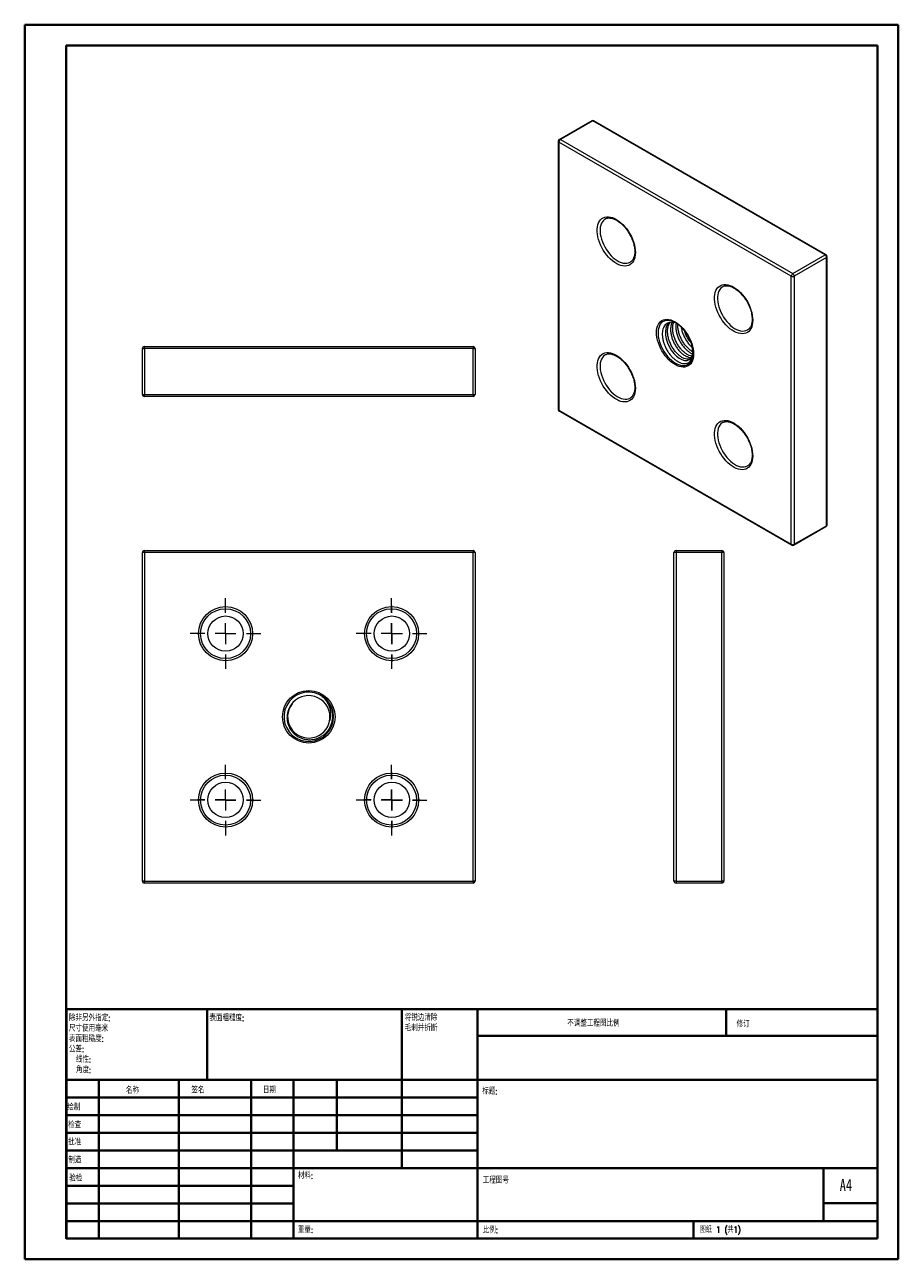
# Model space of a CAD drawing. Header units: millimetres. Extents: x 0 to 210, y 0 to 297.
import ezdxf

# ---------------------------------------------------------------- set-up
doc = ezdxf.new("R2010")
doc.units = ezdxf.units.MM
doc.styles.add('SLDTEXTSTYLE0', font='TXT', dxfattribs={"width": 0.75, "bigfont": 'bigfont'})
doc.styles.add('SLDTEXTSTYLE1', font='TXT', dxfattribs={"width": 0.75})
doc.styles.add('SLDTEXTSTYLE2', font='TXT', dxfattribs={"width": 0.694444, "bigfont": 'bigfont'})

# ---------------------------------------------------------------- blocks, each defined once
blk = doc.blocks.new('SW_NOTE_0')
at = {"color": 0, "linetype": 'Continuous', "lineweight": 0, "char_height": 1.5, "attachment_point": 1, "style": 'SLDTEXTSTYLE0'}
for s, insert in [('\\M+18FAB锐边\\M+190B4\\M+18F9C', (0, 1.93)), ('\\M+196D1\\M+18E68\\M+19BF3\\M+190DC\\M+19266', (0, -0.57))]:
    blk.add_mtext(s, dxfattribs=dict(at, insert=insert))
blk = doc.blocks.new('SW_NOTE_1')
at = {"color": 0, "linetype": 'Continuous', "lineweight": 0, "char_height": 1.5, "attachment_point": 1, "style": 'SLDTEXTSTYLE0'}
for s, insert in [('\\M+18F9C\\M+194F1另\\M+18A4F\\M+18E77\\M+192E8:', (0, 1.93)), ('\\M+18EDA\\M+190A1\\M+18E67\\M+19770\\M+19F7C\\M+195C4', (0, -0.57)), ('\\M+1955C\\M+196CA\\M+19165糙\\M+19378:', (0, -3.07)), ('\\M+18CF6\\M+18DB7:', (0, -5.57)), ('线\\M+190AB:', (1.69, -8.07)), ('\\M+18A70\\M+19378:', (1.69, -10.57))]:
    blk.add_mtext(s, dxfattribs=dict(at, insert=insert))
blk = doc.blocks.new('SW_CENTERMARKSYMBOL_0')
at = {"color": 0, "linetype": 'Continuous', "lineweight": 0}
for p, q in [((0, 5), (0, 6.75)), ((-5, 0), (-6.75, 0)), ((0, 0), (-2.5, 0)), ((0, 0), (0, 2.5)), ((0, 0), (0, -2.5)), ((0, 0), (2.5, 0)), ((5, 0), (6.75, 0)), ((0, -5), (0, -6.75))]:
    blk.add_line(p, q, dxfattribs=at)
blk = doc.blocks.new('SW_CENTERMARKSYMBOL_1')
at = {"color": 0, "linetype": 'Continuous', "lineweight": 0}
for p, q in [((0, 5), (0, 6.75)), ((-5, 0), (-6.75, 0)), ((0, 0), (-2.5, 0)), ((0, 0), (0, 2.5)), ((0, 0), (0, -2.5)), ((0, 0), (2.5, 0)), ((5, 0), (6.75, 0)), ((0, -5), (0, -6.75))]:
    blk.add_line(p, q, dxfattribs=at)
blk = doc.blocks.new('SW_CENTERMARKSYMBOL_2')
at = {"color": 0, "linetype": 'Continuous', "lineweight": 0}
for p, q in [((0, 5), (0, 6.75)), ((-5, 0), (-6.75, 0)), ((0, 0), (-2.5, 0)), ((0, 0), (0, 2.5)), ((0, 0), (0, -2.5)), ((0, 0), (2.5, 0)), ((5, 0), (6.75, 0)), ((0, -5), (0, -6.75))]:
    blk.add_line(p, q, dxfattribs=at)
blk = doc.blocks.new('SW_CENTERMARKSYMBOL_3')
at = {"color": 0, "linetype": 'Continuous', "lineweight": 0}
for p, q in [((0, 5), (0, 8.5)), ((-5, 0), (-8.5, 0)), ((0, 0), (-2.5, 0)), ((0, 0), (0, 2.5)), ((0, 0), (0, -2.5)), ((0, 0), (2.5, 0)), ((5, 0), (8.5, 0)), ((0, -5), (0, -8.5))]:
    blk.add_line(p, q, dxfattribs=at)
blk = doc.blocks.new('SW_CENTERMARKSYMBOL_4')
at = {"color": 0, "linetype": 'Continuous', "lineweight": 0}
for p, q in [((0, 5), (0, 8.5)), ((-5, 0), (-8.5, 0)), ((0, 0), (-2.5, 0)), ((0, 0), (0, 2.5)), ((0, 0), (0, -2.5)), ((0, 0), (2.5, 0)), ((5, 0), (8.5, 0)), ((0, -5), (0, -8.5))]:
    blk.add_line(p, q, dxfattribs=at)
blk = doc.blocks.new('SW_CENTERMARKSYMBOL_5')
at = {"color": 0, "linetype": 'Continuous', "lineweight": 0}
for p, q in [((0, 5), (0, 8.5)), ((-5, 0), (-8.5, 0)), ((0, 0), (-2.5, 0)), ((0, 0), (0, 2.5)), ((0, 0), (0, -2.5)), ((0, 0), (2.5, 0)), ((5, 0), (8.5, 0)), ((0, -5), (0, -8.5))]:
    blk.add_line(p, q, dxfattribs=at)
blk = doc.blocks.new('SW_CENTERMARKSYMBOL_6')
at = {"color": 0, "linetype": 'Continuous', "lineweight": 0}
for p, q in [((0, 5), (0, 8.5)), ((-5, 0), (-8.5, 0)), ((0, 0), (-2.5, 0)), ((0, 0), (0, 2.5)), ((0, 0), (0, -2.5)), ((0, 0), (2.5, 0)), ((5, 0), (8.5, 0)), ((0, -5), (0, -8.5))]:
    blk.add_line(p, q, dxfattribs=at)

msp = doc.modelspace()

# ---------------------------------------------------------------- linework, layer by layer
at = {"color": 7, "linetype": 'Continuous', "lineweight": 40}
for p, q in [((0.08, 0.21), (0.08, 297.21)), ((0.08, 297.21), (210.08, 297.21)), ((210.08, 0.21), (210.08, 297.21)), ((210.08, 292.21), (210.08, 297.21)), ((10.08, 292.21), (205.08, 292.21)), ((10.08, 5.21), (10.08, 292.21)), ((205.08, 5.21), (205.08, 292.21)), ((10.11, 60.37), (205.08, 60.37)), ((10.11, 60.37), (10.11, 5.12)), ((43.91, 43.37), (43.91, 60.37)), ((90.71, 60.37), (90.71, 22.12)), ((108.91, 60.37), (108.91, 5.12)), ((168.68, 54.09), (168.68, 60.46)), ((205.08, 54), (108.91, 54)), ((205.08, 43.37), (10.11, 43.37)), ((17.91, 43.37), (17.91, 5.12)), ((37.1, 43.37), (37.1, 5.12)), ((54.51, 43.37), (54.51, 5.12)), ((64.71, 5.12), (64.71, 43.37)), ((75.11, 26.37), (75.11, 43.37)), ((108.91, 39.12), (10.11, 39.12)), ((108.91, 34.87), (10.11, 34.87)), ((108.91, 30.62), (10.11, 30.62)), ((108.91, 26.37), (10.11, 26.37)), ((64.71, 22.12), (10.11, 22.12)), ((64.71, 22.12), (205.08, 22.12)), ((192.08, 9.46), (192.08, 22.21)), ((64.71, 17.87), (10.11, 17.87)), ((64.71, 13.62), (10.11, 13.62)), ((205.08, 13.71), (192.08, 13.71)), ((10.11, 9.37), (205.08, 9.37)), ((160.88, 5.21), (160.88, 9.46)), ((10.08, 5.21), (205.08, 5.21)), ((205.08, 5.21), (180.99, 5.21)), ((0.08, 0.21), (210.08, 0.21))]:
    msp.add_line(p, q, dxfattribs=at)
at = {"color": 7, "linetype": 'Continuous', "lineweight": 15}
for p, q in [((136.37, 274.09), (128.6, 269.6)), ((136.62, 274.07), (128.85, 269.58)), ((192.48, 241.82), (136.62, 274.07)), ((192.73, 241.84), (136.87, 274.09)), ((128.35, 269.17), (128.35, 204.66)), ((184.35, 236.71), (128.49, 268.96)), ((128.49, 268.96), (128.49, 204.46)), ((128.85, 269.58), (184.71, 237.33)), ((139.69, 250.51), (139.63, 250.48)), ((184.71, 237.33), (192.48, 241.82)), ((192.84, 241.2), (185.06, 236.71)), ((192.84, 176.7), (192.84, 241.2)), ((192.98, 176.9), (192.98, 241.41)), ((145.61, 240.08), (145.63, 240.09)), ((184.35, 172.21), (184.35, 236.71)), ((185.06, 236.71), (185.06, 172.21)), ((167.91, 234.22), (167.86, 234.19)), ((173.84, 223.78), (173.86, 223.8)), ((28.86, 219.79), (107.86, 219.79)), ((28.86, 219.29), (28.86, 219.79)), ((107.86, 219.79), (107.86, 219.29)), ((28.36, 219.29), (28.86, 219.29)), ((28.36, 208.29), (28.36, 219.29)), ((107.86, 219.29), (28.86, 219.29)), ((28.86, 219.29), (28.86, 208.29)), ((107.86, 219.29), (108.36, 219.29)), ((107.86, 208.29), (107.86, 219.29)), ((108.36, 219.29), (108.36, 208.29)), ((139.69, 217.82), (139.63, 217.79)), ((160.69, 218.27), (160.72, 218.58)), ((28.36, 208.29), (28.86, 208.29)), ((28.86, 208.29), (107.86, 208.29)), ((28.86, 207.79), (28.86, 208.29)), ((107.86, 208.29), (108.36, 208.29)), ((107.86, 208.29), (107.86, 207.79)), ((107.86, 207.79), (28.86, 207.79)), ((145.61, 207.39), (145.63, 207.4)), ((128.49, 204.46), (184.35, 172.21)), ((128.6, 204.23), (184.46, 171.98)), ((167.91, 201.53), (167.86, 201.5)), ((173.84, 191.1), (173.86, 191.11)), ((184.96, 171.98), (192.73, 176.47)), ((185.06, 172.21), (192.84, 176.7)), ((28.36, 91.22), (28.36, 170.22)), ((28.86, 170.22), (28.36, 170.22)), ((28.86, 170.72), (107.86, 170.72)), ((28.86, 170.22), (28.86, 170.72)), ((28.86, 170.22), (28.86, 91.22)), ((107.86, 170.22), (28.86, 170.22)), ((107.86, 170.72), (107.86, 170.22)), ((108.36, 170.22), (107.86, 170.22)), ((107.86, 91.22), (107.86, 170.22)), ((108.36, 170.22), (108.36, 91.22)), ((156.15, 91.22), (156.15, 170.22)), ((156.65, 170.22), (156.15, 170.22)), ((156.65, 170.72), (167.65, 170.72)), ((156.65, 170.72), (156.65, 170.22)), ((167.65, 170.22), (156.65, 170.22)), ((156.65, 170.22), (156.65, 91.22)), ((167.65, 170.72), (167.65, 170.22)), ((167.65, 91.22), (167.65, 170.22)), ((168.15, 170.22), (167.65, 170.22)), ((168.15, 170.22), (168.15, 91.22)), ((73.37, 129.81), (73.41, 130.14)), ((28.86, 91.22), (28.36, 91.22)), ((28.86, 91.22), (107.86, 91.22)), ((28.86, 90.72), (28.86, 91.22)), ((107.86, 90.72), (28.86, 90.72)), ((107.86, 91.22), (107.86, 90.72)), ((108.36, 91.22), (107.86, 91.22)), ((156.65, 91.22), (156.15, 91.22)), ((156.65, 91.22), (167.65, 91.22)), ((156.65, 91.22), (156.65, 90.72)), ((167.65, 90.72), (156.65, 90.72)), ((168.15, 91.22), (167.65, 91.22)), ((167.65, 91.22), (167.65, 90.72))]:
    msp.add_line(p, q, dxfattribs=at)
at = {"color": 7, "linetype": 'Continuous', "lineweight": 15, "flags": 128}
for points in [[(146.88, 242.43), (146.85, 241.86), (146.77, 241.33), (146.63, 240.85), (146.44, 240.42), (146.2, 240.04), (145.91, 239.73), (145.57, 239.48), (145.2, 239.3), (144.79, 239.19), (144.36, 239.15), (143.89, 239.18), (143.41, 239.28), (142.91, 239.46), (142.41, 239.7), (141.9, 240.01), (141.4, 240.38), (140.91, 240.81), (140.43, 241.29), (139.98, 241.81), (139.56, 242.38), (139.17, 242.97), (138.81, 243.6), (138.5, 244.24), (138.24, 244.89), (138.02, 245.54), (137.86, 246.19), (137.75, 246.82), (137.69, 247.44), (137.69, 248.02), (137.75, 248.57), (137.86, 249.08), (138.02, 249.54), (138.24, 249.94), (138.5, 250.29), (138.81, 250.57), (139.17, 250.78), (139.56, 250.93), (139.98, 251), (140.43, 251.01), (140.91, 250.94), (141.4, 250.8), (141.9, 250.59), (142.41, 250.31), (142.91, 249.97), (143.41, 249.57), (143.89, 249.12), (144.36, 248.62), (144.79, 248.07), (145.2, 247.49), (145.57, 246.88), (145.91, 246.25), (146.2, 245.6), (146.44, 244.95), (146.63, 244.29), (146.77, 243.65), (146.85, 243.03), (146.88, 242.43)], [(175.1, 226.13), (175.07, 225.57), (174.99, 225.04), (174.85, 224.55), (174.66, 224.12), (174.42, 223.75), (174.13, 223.43), (173.8, 223.18), (173.43, 223), (173.02, 222.89), (172.58, 222.85), (172.11, 222.89), (171.63, 222.99), (171.13, 223.17), (170.63, 223.41), (170.12, 223.72), (169.62, 224.09), (169.13, 224.51), (168.66, 224.99), (168.21, 225.52), (167.78, 226.08), (167.39, 226.68), (167.04, 227.3), (166.73, 227.94), (166.46, 228.6), (166.24, 229.25), (166.08, 229.9), (165.97, 230.53), (165.91, 231.14), (165.91, 231.73), (165.97, 232.28), (166.08, 232.79), (166.24, 233.24), (166.46, 233.65), (166.73, 233.99), (167.04, 234.27), (167.39, 234.49), (167.78, 234.64), (168.21, 234.71), (168.66, 234.71), (169.13, 234.65), (169.62, 234.51), (170.12, 234.3), (170.63, 234.02), (171.13, 233.68), (171.63, 233.28), (172.11, 232.83), (172.58, 232.33), (173.02, 231.78), (173.43, 231.2), (173.8, 230.59), (174.13, 229.95), (174.42, 229.31), (174.66, 228.65), (174.85, 228), (174.99, 227.36), (175.07, 226.73), (175.1, 226.13)], [(160.88, 218.01), (160.85, 217.45), (160.77, 216.93), (160.63, 216.45), (160.44, 216.03), (160.2, 215.67), (159.91, 215.36), (159.58, 215.12), (159.2, 214.95), (158.8, 214.86), (158.36, 214.83), (157.9, 214.87), (157.41, 214.99), (156.92, 215.18), (156.42, 215.44), (155.92, 215.76), (155.43, 216.14), (154.95, 216.57), (154.49, 217.06), (154.05, 217.59), (153.64, 218.16), (153.27, 218.76), (152.94, 219.39), (152.65, 220.03), (152.4, 220.67), (152.21, 221.31), (152.07, 221.95), (151.99, 222.57), (151.96, 223.16), (151.99, 223.72), (152.07, 224.24), (152.21, 224.72), (152.4, 225.14), (152.65, 225.51), (152.94, 225.81), (153.27, 226.05), (153.64, 226.22), (154.05, 226.32), (154.49, 226.34), (154.95, 226.3), (155.43, 226.18), (155.92, 225.99), (156.42, 225.74), (156.92, 225.41), (157.41, 225.03), (157.9, 224.6), (158.36, 224.11), (158.8, 223.58), (159.2, 223.01), (159.58, 222.41), (159.91, 221.78), (160.2, 221.15), (160.44, 220.5), (160.63, 219.86), (160.77, 219.22), (160.85, 218.6), (160.88, 218.01)], [(154.94, 225.53), (154.83, 225.44), (154.46, 224.89), (154.22, 224.21), (154.11, 223.41), (154.14, 222.53), (154.31, 221.62), (154.6, 220.68), (155.01, 219.77), (155.52, 218.92), (156.1, 218.15), (156.74, 217.5), (157.41, 216.99), (158.07, 216.64), (158.71, 216.46), (159.3, 216.47), (159.8, 216.65), (160.23, 217.02), (160.53, 217.58), (160.69, 218.27), (160.69, 218.27)], [(146.88, 209.74), (146.85, 209.17), (146.77, 208.64), (146.63, 208.16), (146.44, 207.73), (146.2, 207.35), (145.91, 207.04), (145.57, 206.79), (145.2, 206.61), (144.79, 206.5), (144.36, 206.46), (143.89, 206.49), (143.41, 206.6), (142.91, 206.77), (142.41, 207.02), (141.9, 207.32), (141.4, 207.69), (140.91, 208.12), (140.43, 208.6), (139.98, 209.12), (139.56, 209.69), (139.17, 210.29), (138.81, 210.91), (138.5, 211.55), (138.24, 212.2), (138.02, 212.86), (137.86, 213.5), (137.75, 214.14), (137.69, 214.75), (137.69, 215.34), (137.75, 215.88), (137.86, 216.39), (138.02, 216.85), (138.24, 217.25), (138.5, 217.6), (138.81, 217.88), (139.17, 218.1), (139.56, 218.24), (139.98, 218.32), (140.43, 218.32), (140.91, 218.25), (141.4, 218.11), (141.9, 217.9), (142.41, 217.63), (142.91, 217.29), (143.41, 216.89), (143.89, 216.43), (144.36, 215.93), (144.79, 215.39), (145.2, 214.8), (145.57, 214.19), (145.91, 213.56), (146.2, 212.91), (146.44, 212.26), (146.63, 211.61), (146.77, 210.97), (146.85, 210.34), (146.88, 209.74)], [(175.1, 193.45), (175.07, 192.88), (174.99, 192.35), (174.85, 191.87), (174.66, 191.44), (174.42, 191.06), (174.13, 190.75), (173.8, 190.5), (173.43, 190.32), (173.02, 190.21), (172.58, 190.17), (172.11, 190.2), (171.63, 190.3), (171.13, 190.48), (170.63, 190.72), (170.12, 191.03), (169.62, 191.4), (169.13, 191.83), (168.66, 192.31), (168.21, 192.83), (167.78, 193.4), (167.39, 193.99), (167.04, 194.62), (166.73, 195.26), (166.46, 195.91), (166.24, 196.56), (166.08, 197.21), (165.97, 197.84), (165.91, 198.46), (165.91, 199.04), (165.97, 199.59), (166.08, 200.1), (166.24, 200.56), (166.46, 200.96), (166.73, 201.31), (167.04, 201.59), (167.39, 201.8), (167.78, 201.95), (168.21, 202.02), (168.66, 202.03), (169.13, 201.96), (169.62, 201.82), (170.12, 201.61), (170.63, 201.33), (171.13, 200.99), (171.63, 200.6), (172.11, 200.14), (172.58, 199.64), (173.02, 199.09), (173.43, 198.51), (173.8, 197.9), (174.13, 197.27), (174.42, 196.62), (174.66, 195.97), (174.85, 195.32), (174.99, 194.67), (175.07, 194.05), (175.1, 193.45)]]:
    msp.add_lwpolyline(points, dxfattribs=at)
at = {"color": 8, "linetype": 'Continuous', "lineweight": 15, "flags": 128}
for points in [[(139.63, 250.48), (139.51, 250.4), (139.2, 250.15), (138.94, 249.83), (138.73, 249.45), (138.56, 249.01), (138.45, 248.53), (138.4, 248.01), (138.4, 247.45), (138.45, 246.86), (138.56, 246.25), (138.73, 245.63), (138.94, 245.01), (139.2, 244.39), (139.51, 243.78), (139.86, 243.19), (140.24, 242.62), (140.65, 242.09), (141.09, 241.61), (141.56, 241.17), (142.03, 240.78), (142.51, 240.46), (143, 240.19), (143.48, 240), (143.94, 239.87), (144.4, 239.81), (144.82, 239.82), (145.22, 239.91), (145.59, 240.06), (145.61, 240.08)], [(167.86, 234.19), (167.73, 234.11), (167.42, 233.85), (167.16, 233.53), (166.95, 233.15), (166.79, 232.72), (166.68, 232.24), (166.62, 231.72), (166.62, 231.16), (166.68, 230.57), (166.79, 229.96), (166.95, 229.34), (167.16, 228.72), (167.42, 228.09), (167.73, 227.48), (168.08, 226.89), (168.46, 226.33), (168.88, 225.8), (169.32, 225.31), (169.78, 224.88), (170.25, 224.49), (170.74, 224.16), (171.22, 223.9), (171.7, 223.7), (172.17, 223.58), (172.62, 223.52), (173.05, 223.53), (173.45, 223.62), (173.81, 223.77), (173.84, 223.78)], [(155.53, 225.94), (155.47, 225.96), (155.01, 226.06), (154.56, 226.08), (154.15, 226.03), (153.77, 225.91), (153.42, 225.72), (153.11, 225.46), (152.85, 225.14), (152.64, 224.76), (152.48, 224.32), (152.37, 223.84), (152.32, 223.31), (152.33, 222.75), (152.39, 222.16), (152.5, 221.55), (152.67, 220.92), (152.89, 220.3), (153.16, 219.68), (153.47, 219.07), (153.82, 218.48), (154.21, 217.92), (154.63, 217.4), (155.08, 216.92), (155.54, 216.49), (156.02, 216.11), (156.5, 215.8), (156.98, 215.55), (157.46, 215.36), (157.93, 215.25), (158.38, 215.21), (158.8, 215.24), (159.19, 215.34), (159.55, 215.52), (159.86, 215.76), (160.14, 216.06), (160.36, 216.43), (160.54, 216.85), (160.66, 217.32), (160.69, 217.51)], [(139.63, 217.79), (139.51, 217.72), (139.2, 217.46), (138.94, 217.14), (138.73, 216.76), (138.56, 216.33), (138.45, 215.85), (138.4, 215.32), (138.4, 214.76), (138.45, 214.18), (138.56, 213.57), (138.73, 212.95), (138.94, 212.32), (139.2, 211.7), (139.51, 211.09), (139.86, 210.5), (140.24, 209.94), (140.65, 209.41), (141.09, 208.92), (141.56, 208.48), (142.03, 208.1), (142.51, 207.77), (143, 207.51), (143.48, 207.31), (143.94, 207.18), (144.4, 207.12), (144.82, 207.14), (145.22, 207.22), (145.59, 207.38), (145.61, 207.39)], [(167.86, 201.5), (167.73, 201.42), (167.42, 201.17), (167.16, 200.85), (166.95, 200.47), (166.79, 200.04), (166.68, 199.55), (166.62, 199.03), (166.62, 198.47), (166.68, 197.88), (166.79, 197.28), (166.95, 196.65), (167.16, 196.03), (167.42, 195.41), (167.73, 194.8), (168.08, 194.21), (168.46, 193.64), (168.88, 193.12), (169.32, 192.63), (169.78, 192.19), (170.25, 191.8), (170.74, 191.48), (171.22, 191.21), (171.7, 191.02), (172.17, 190.89), (172.62, 190.83), (173.05, 190.85), (173.45, 190.93), (173.81, 191.09), (173.84, 191.1)]]:
    msp.add_lwpolyline(points, dxfattribs=at)
at = {"color": 7, "linetype": 'Continuous', "lineweight": 15}
for centre, radius in [((48.36, 150.72), 6.5), ((48.36, 150.72), 6), ((48.36, 150.72), 4.25), ((88.28, 150.72), 6.5), ((88.28, 150.72), 6), ((88.36, 150.72), 4.25), ((68.36, 130.72), 6.31), ((48.36, 110.69), 6.5), ((48.36, 110.69), 6), ((88.28, 110.69), 6.5), ((88.28, 110.69), 6), ((48.36, 110.72), 4.25), ((88.36, 110.72), 4.25)]:
    msp.add_circle(centre, radius, dxfattribs=at)
for centre, radius, start, end in [((136.62, 273.66), 0.5, 60.0027, 119.9973), ((128.85, 269.17), 0.5, 119.9973, 180), ((129.26, 268.93), 0.768, 122.6055, 177.3945), ((192.07, 241.17), 0.768, 2.6055, 57.3945), ((192.48, 241.41), 0.5, 0, 60.0027), ((185.12, 236.68), 0.768, 122.6055, 177.3945), ((184.71, 237.4), 0.769, 242.6097, 297.3903), ((184.29, 236.68), 0.768, 2.6055, 57.3945), ((153.45, 219.97), 6.33, 39.8234, 70.7522), ((155.63, 223.29), 2.35, 59.0756, 120.2098), ((152.36, 218.1), 8.34, 355.9652, 37.9359), ((28.86, 219.29), 0.5, 90, 180), ((107.86, 219.29), 0.5, 0, 90), ((28.86, 208.29), 0.5, 180, 270), ((107.86, 208.29), 0.5, 270, 0), ((128.85, 204.66), 0.5, 180, 240.0027), ((192.48, 176.9), 0.5, 299.9973, 0), ((28.86, 170.22), 0.5, 90, 180), ((107.86, 170.22), 0.5, 0, 90), ((156.65, 170.22), 0.5, 90, 180), ((167.65, 170.22), 0.5, 0, 90), ((184.71, 172.89), 0.769, 242.6097, 297.3903), ((184.71, 172.41), 0.5, 240.0027, 299.9973), ((68.36, 130.72), 5.95, 64.9487, 54.9266), ((68.37, 130.7), 5.09, 141.6062, 350.9237), ((68.36, 130.72), 5.1, 350.7503, 138.0227), ((28.86, 91.22), 0.5, 180, 270), ((107.86, 91.22), 0.5, 270, 360), ((156.65, 91.22), 0.5, 180, 270), ((167.65, 91.22), 0.5, 270, 0)]:
    msp.add_arc(centre, radius, start, end, dxfattribs=at)
at = {"color": 8, "linetype": 'Continuous', "lineweight": 15}
for centre, radius, start, end in [((136.48, 273.86), 0.251, 54.3824, 114.3071), ((136.77, 273.86), 0.251, 65.6929, 125.6176), ((128.6, 269.19), 0.251, 185.6948, 245.6253), ((128.7, 269.37), 0.251, 54.3824, 114.3071), ((192.63, 241.61), 0.251, 65.6929, 125.6176), ((192.73, 241.43), 0.251, 294.3747, 354.3052), ((128.6, 204.69), 0.251, 185.6948, 245.6253), ((128.74, 204.43), 0.246, 173.7012, 234.9867), ((192.6, 176.67), 0.24, 304.0564, 7.2558), ((192.73, 176.93), 0.251, 294.3747, 354.3052), ((184.59, 172.18), 0.24, 172.7442, 235.9436), ((184.82, 172.18), 0.24, 304.0564, 7.2558)]:
    msp.add_arc(centre, radius, start, end, dxfattribs=at)
at = {"color": 7, "linetype": 'Continuous', "lineweight": 15}
for points, knots in [([(139.68, 250.5), (139.74, 250.53), (139.9, 250.62), (140.2, 250.7), (140.57, 250.73), (140.96, 250.7), (141.38, 250.61), (141.8, 250.46), (142.24, 250.25), (142.68, 249.98), (143.13, 249.66), (143.57, 249.29), (144, 248.87), (144.41, 248.41), (144.8, 247.91), (145.17, 247.38), (145.51, 246.82), (145.81, 246.25), (146.07, 245.66), (146.3, 245.07), (146.48, 244.48), (146.61, 243.9), (146.7, 243.34), (146.73, 242.92), (146.73, 242.69), (146.73, 242.63)], [0, 0, 0, 0, 0.030357, 0.079903, 0.128154, 0.174835, 0.220426, 0.265434, 0.310199, 0.354909, 0.399638, 0.444442, 0.489337, 0.53432, 0.579376, 0.624486, 0.669627, 0.714777, 0.759907, 0.804992, 0.850007, 0.894931, 0.939743, 0.984432, 1, 1, 1, 1]), ([(146.73, 242.63), (146.73, 242.54), (146.73, 242.29), (146.68, 241.89), (146.6, 241.46), (146.46, 241.08), (146.3, 240.74), (146.09, 240.46), (145.87, 240.23), (145.7, 240.13), (145.61, 240.08)], [0, 0, 0, 0, 0.069607, 0.202439, 0.335164, 0.46807, 0.601817, 0.737484, 0.876552, 1, 1, 1, 1]), ([(167.9, 234.21), (167.97, 234.24), (168.13, 234.33), (168.42, 234.4), (168.79, 234.44), (169.19, 234.41), (169.6, 234.31), (170.02, 234.16), (170.46, 233.96), (170.91, 233.69), (171.35, 233.37), (171.79, 233), (172.22, 232.58), (172.63, 232.12), (173.03, 231.62), (173.39, 231.09), (173.73, 230.53), (174.03, 229.96), (174.3, 229.37), (174.52, 228.78), (174.7, 228.19), (174.83, 227.61), (174.92, 227.05), (174.95, 226.63), (174.95, 226.4), (174.95, 226.34)], [0, 0, 0, 0, 0.030357, 0.079903, 0.128154, 0.174835, 0.220426, 0.265434, 0.310199, 0.354909, 0.399638, 0.444442, 0.489337, 0.53432, 0.579376, 0.624486, 0.669627, 0.714777, 0.759907, 0.804992, 0.850007, 0.894931, 0.939743, 0.984432, 1, 1, 1, 1]), ([(174.95, 226.34), (174.95, 226.25), (174.95, 226), (174.91, 225.6), (174.82, 225.17), (174.69, 224.79), (174.52, 224.45), (174.32, 224.17), (174.09, 223.94), (173.92, 223.84), (173.84, 223.79)], [0, 0, 0, 0, 0.069607, 0.202439, 0.335164, 0.46807, 0.601817, 0.737484, 0.876552, 1, 1, 1, 1]), ([(154.45, 225.33), (154.31, 225.22), (154.03, 225.02), (153.71, 224.56), (153.48, 224), (153.35, 223.36), (153.32, 222.63), (153.39, 221.86), (153.57, 221.04), (153.84, 220.22), (154.2, 219.4), (154.65, 218.62), (155.16, 217.9), (155.73, 217.24), (156.33, 216.68), (156.96, 216.23), (157.59, 215.91), (158.21, 215.72), (158.79, 215.66), (159.33, 215.76), (159.8, 215.99), (160.18, 216.36), (160.48, 216.85), (160.66, 217.47), (160.75, 217.98), (160.73, 218.3), (160.73, 218.36)], [0, 0, 0, 0, 0.040348, 0.081865, 0.122211, 0.16369, 0.204689, 0.246863, 0.288081, 0.33045, 0.372425, 0.415611, 0.4577, 0.500959, 0.543912, 0.588109, 0.631155, 0.675402, 0.719243, 0.764353, 0.808371, 0.853624, 0.898339, 0.944342, 0.989335, 1, 1, 1, 1]), ([(160.02, 216.84), (159.95, 216.81), (159.71, 216.71), (159.22, 216.73), (158.58, 216.9), (157.91, 217.26), (157.24, 217.77), (156.6, 218.42), (156.01, 219.19), (155.5, 220.05), (155.09, 220.97), (154.79, 221.91), (154.62, 222.84), (154.59, 223.72), (154.7, 224.52), (154.92, 225.16), (155.15, 225.47), (155.25, 225.61)], [0, 0, 0, 0, 0.029962, 0.100402, 0.171393, 0.24156, 0.311727, 0.382718, 0.453157, 0.523085, 0.59402, 0.664679, 0.734487, 0.805312, 0.876136, 0.945944, 1, 1, 1, 1]), ([(155.7, 225.61), (155.7, 225.61), (155.58, 225.43), (155.44, 224.93), (155.32, 224.14), (155.36, 223.26), (155.52, 222.33), (155.82, 221.39), (156.23, 220.47), (156.74, 219.61), (157.33, 218.84), (157.97, 218.19), (158.64, 217.68), (159.31, 217.33), (159.88, 217.16), (160.2, 217.17), (160.32, 217.18)], [0, 0, 0, 0, 0.000868, 0.079219, 0.158712, 0.238205, 0.316556, 0.395863, 0.47548, 0.553966, 0.633027, 0.712706, 0.79146, 0.870215, 0.949894, 1, 1, 1, 1]), ([(160.48, 217.47), (160.47, 217.47), (160.27, 217.47), (159.82, 217.63), (159.15, 217.97), (158.48, 218.48), (157.84, 219.13), (157.25, 219.91), (156.74, 220.77), (156.33, 221.69), (156.03, 222.63), (155.86, 223.55), (155.83, 224.43), (155.91, 225.11), (156.04, 225.45), (156.08, 225.56)], [0, 0, 0, 0, 0.00332, 0.090578, 0.176824, 0.263069, 0.350328, 0.436908, 0.52286, 0.61005, 0.6969, 0.782704, 0.869758, 0.956812, 1, 1, 1, 1]), ([(156.66, 225.4), (156.63, 225.22), (156.55, 224.78), (156.6, 223.97), (156.76, 223.05), (157.06, 222.11), (157.47, 221.19), (157.98, 220.33), (158.57, 219.56), (159.21, 218.9), (159.88, 218.4), (160.36, 218.12), (160.61, 218.05), (160.64, 218.04)], [0, 0, 0, 0, 0.071616, 0.173653, 0.274225, 0.376023, 0.47822, 0.578964, 0.680446, 0.782722, 0.883812, 0.984901, 1, 1, 1, 1]), ([(160.7, 218.55), (160.59, 218.6), (160.27, 218.76), (159.72, 219.2), (159.08, 219.85), (158.49, 220.62), (157.98, 221.48), (157.56, 222.4), (157.27, 223.34), (157.09, 224.26), (157.09, 224.83), (157.09, 225.11)], [0, 0, 0, 0, 0.055297, 0.173339, 0.292766, 0.411266, 0.528905, 0.648239, 0.767108, 0.884546, 1, 1, 1, 1]), ([(157.9, 224.41), (157.93, 224.2), (158.02, 223.68), (158.3, 222.82), (158.71, 221.9), (159.22, 221.04), (159.81, 220.28), (160.27, 219.78), (160.53, 219.58), (160.57, 219.55)], [0, 0, 0, 0, 0.119567, 0.289989, 0.461077, 0.629735, 0.799628, 0.97085, 1, 1, 1, 1]), ([(158.34, 223.98), (158.36, 223.96), (158.51, 223.79), (158.7, 223.56), (158.85, 223.34), (158.89, 223.29)], [0, 0, 0, 0, 0.096526, 0.801303, 1, 1, 1, 1]), ([(160.26, 220.66), (160.08, 220.89), (159.7, 221.36), (159.22, 222.2), (158.85, 222.97), (158.71, 223.45), (158.67, 223.61)], [0, 0, 0, 0, 0.2620943, 0.5522708, 0.846629, 1, 1, 1, 1]), ([(139.68, 217.81), (139.74, 217.85), (139.9, 217.93), (140.2, 218.01), (140.57, 218.04), (140.96, 218.01), (141.38, 217.92), (141.8, 217.77), (142.24, 217.56), (142.68, 217.3), (143.13, 216.98), (143.57, 216.61), (144, 216.19), (144.41, 215.72), (144.8, 215.22), (145.17, 214.69), (145.51, 214.14), (145.81, 213.56), (146.07, 212.97), (146.3, 212.38), (146.48, 211.79), (146.61, 211.22), (146.7, 210.66), (146.73, 210.24), (146.73, 210), (146.73, 209.94)], [0, 0, 0, 0, 0.030357, 0.079903, 0.128154, 0.174835, 0.220426, 0.265434, 0.310199, 0.354909, 0.399638, 0.444442, 0.489337, 0.53432, 0.579376, 0.624486, 0.669627, 0.714777, 0.759907, 0.804992, 0.850007, 0.894931, 0.939743, 0.984432, 1, 1, 1, 1]), ([(146.73, 209.94), (146.73, 209.86), (146.73, 209.6), (146.68, 209.21), (146.6, 208.78), (146.46, 208.39), (146.3, 208.06), (146.09, 207.77), (145.87, 207.55), (145.7, 207.44), (145.61, 207.4)], [0, 0, 0, 0, 0.069607, 0.202439, 0.335164, 0.46807, 0.601817, 0.737484, 0.876552, 1, 1, 1, 1]), ([(167.9, 201.52), (167.97, 201.55), (168.13, 201.64), (168.42, 201.72), (168.79, 201.75), (169.19, 201.72), (169.6, 201.63), (170.02, 201.48), (170.46, 201.27), (170.91, 201), (171.35, 200.68), (171.79, 200.31), (172.22, 199.89), (172.63, 199.43), (173.03, 198.93), (173.39, 198.4), (173.73, 197.84), (174.03, 197.27), (174.3, 196.68), (174.52, 196.09), (174.7, 195.5), (174.83, 194.92), (174.92, 194.36), (174.95, 193.94), (174.95, 193.71), (174.95, 193.65)], [0, 0, 0, 0, 0.0303572, 0.0799032, 0.1281541, 0.174835, 0.2204259, 0.2654344, 0.3101989, 0.3549089, 0.399638, 0.4444417, 0.489337, 0.5343201, 0.5793762, 0.6244859, 0.6696271, 0.7147771, 0.7599074, 0.8049918, 0.8500071, 0.8949307, 0.9397432, 0.9844321, 1, 1, 1, 1]), ([(174.95, 193.65), (174.95, 193.56), (174.95, 193.31), (174.91, 192.91), (174.82, 192.48), (174.69, 192.1), (174.52, 191.76), (174.32, 191.48), (174.09, 191.26), (173.92, 191.15), (173.84, 191.1)], [0, 0, 0, 0, 0.069607, 0.202439, 0.335164, 0.46807, 0.601817, 0.737484, 0.876552, 1, 1, 1, 1]), ([(64.57, 134.13), (64.18, 133.72), (63.87, 133.27), (63.39, 132.25), (63.24, 131.72), (63.14, 130.88), (63.12, 130.6), (63.15, 130.05), (63.18, 129.77), (63.29, 129.23), (63.37, 128.96), (63.56, 128.44), (63.68, 128.18), (63.96, 127.7), (64.11, 127.46), (64.46, 127.03), (64.65, 126.83), (65.06, 126.45), (65.28, 126.28), (65.74, 125.97), (65.99, 125.83), (66.49, 125.6), (66.75, 125.5), (67.29, 125.34), (67.56, 125.29), (68.11, 125.22), (68.39, 125.2), (68.95, 125.22), (69.23, 125.24), (69.77, 125.34), (70.04, 125.41), (70.58, 125.59), (70.83, 125.7), (71.33, 125.95), (71.56, 126.1), (72.02, 126.42), (72.23, 126.6), (72.63, 126.99), (72.81, 127.2), (73.15, 127.64), (73.31, 127.88), (73.57, 128.36), (73.69, 128.62), (73.88, 129.14), (73.96, 129.4), (74.14, 130.23), (74.18, 130.78), (74.11, 131.62), (74.07, 131.89), (73.95, 132.43), (73.87, 132.7), (73.67, 133.22), (73.55, 133.48), (73.28, 133.96), (73.13, 134.2), (72.8, 134.64), (72.62, 134.85), (72.22, 135.24), (72.01, 135.42), (71.79, 135.59)], [0, 0, 0, 0, 0.0625, 0.0625, 0.125, 0.125, 0.15625, 0.15625, 0.1875, 0.1875, 0.21875, 0.21875, 0.25, 0.25, 0.28125, 0.28125, 0.3125, 0.3125, 0.34375, 0.34375, 0.375, 0.375, 0.40625, 0.40625, 0.4375, 0.4375, 0.46875, 0.46875, 0.5, 0.5, 0.53125, 0.53125, 0.5625, 0.5625, 0.59375, 0.59375, 0.625, 0.625, 0.65625, 0.65625, 0.6875, 0.6875, 0.71875, 0.71875, 0.75, 0.75, 0.8125, 0.8125, 0.84375, 0.84375, 0.875, 0.875, 0.90625, 0.90625, 0.9375, 0.9375, 0.96875, 0.96875, 1, 1, 1, 1]), ([(70.89, 136.11), (71.14, 135.95), (71.39, 135.78), (71.85, 135.39), (72.06, 135.18), (72.46, 134.72), (72.63, 134.48), (72.95, 133.97), (73.09, 133.7), (73.32, 133.15), (73.41, 132.86), (73.54, 132.28), (73.59, 131.98), (73.64, 131.07), (73.57, 130.48), (73.4, 129.9)], [0, 0, 0, 0, 0.125, 0.125, 0.25, 0.25, 0.375, 0.375, 0.5, 0.5, 0.625, 0.625, 0.75, 0.75, 1, 1, 1, 1])]:
    msp.add_open_spline(points, degree=3, knots=knots, dxfattribs=at)
for points in [[(70.65, 136.26), (70.72, 136.21), (70.8, 136.16), (70.89, 136.11)], [(71.79, 135.59), (71.43, 135.86), (71.05, 136.08), (70.65, 136.26)]]:
    msp.add_open_spline(points, degree=3, dxfattribs=at)

# ---------------------------------------------------------------- block references
at = {"color": 7, "linetype": 'Continuous', "lineweight": 0}
for name, p in [('SW_CENTERMARKSYMBOL_3', (48.36, 150.72)), ('SW_CENTERMARKSYMBOL_6', (88.28, 150.72)), ('SW_CENTERMARKSYMBOL_0', (88.36, 150.72)), ('SW_CENTERMARKSYMBOL_4', (48.36, 110.69)), ('SW_CENTERMARKSYMBOL_5', (88.28, 110.69)), ('SW_CENTERMARKSYMBOL_2', (48.36, 110.72)), ('SW_CENTERMARKSYMBOL_1', (88.36, 110.72)), ('SW_NOTE_1', (10.7, 57.11)), ('SW_NOTE_0', (91.42, 57.19))]:
    msp.add_blockref(name, p, dxfattribs=at)

# ---------------------------------------------------------------- texts
at = {"color": 7, "linetype": 'Continuous', "lineweight": 0, "attachment_point": 1}
for s, insert, char_height, style in [('\\M+1955C\\M+196CA\\M+19165糙\\M+19378:', (44.48, 59.04), 1.5, 'SLDTEXTSTYLE0'), ('\\M+19573调\\M+190AE\\M+18D48\\M+192F6图\\M+194E4\\M+197E1', (130.49, 57.75), 1.5, 'SLDTEXTSTYLE0'), ('\\M+18F43订', (171.21, 57.55), 1.5, 'SLDTEXTSTYLE0'), ('\\M+196BC\\M+18FCC', (24.43, 41.62), 1.5, 'SLDTEXTSTYLE0'), ('签\\M+196BC', (40.14, 41.68), 1.5, 'SLDTEXTSTYLE0'), ('\\M+193FA\\M+18AFA', (57.33, 41.7), 1.5, 'SLDTEXTSTYLE0'), ('标题:', (110.07, 41.4), 1.5, 'SLDTEXTSTYLE0'), ('绘\\M+190A7', (10.32, 37.55), 1.5, 'SLDTEXTSTYLE0'), ('检查', (10.52, 33.28), 1.5, 'SLDTEXTSTYLE0'), ('\\M+194E1\\M+18F79', (10.51, 29.19), 1.5, 'SLDTEXTSTYLE0'), ('\\M+190A7\\M+191A2', (10.57, 24.85), 1.5, 'SLDTEXTSTYLE0'), ('\\M+18DDE\\M+197BF:', (65.76, 21.11), 1.5, 'SLDTEXTSTYLE0'), ('验检', (10.78, 20.47), 1.5, 'SLDTEXTSTYLE0'), ('\\M+18D48\\M+192F6图\\M+18D86', (110.18, 19.99), 1.5, 'SLDTEXTSTYLE0'), ('A4', (196, 19.52), 2.91, 'SLDTEXTSTYLE1'), ('\\M+18F64\\M+197CA:', (65.73, 8.07), 1.4986, 'SLDTEXTSTYLE0'), ('\\M+194E4\\M+197E1:', (110.18, 8.02), 1.5, 'SLDTEXTSTYLE0'), ('图纸 1 (\\M+18BA41)', (162.36, 8.11), 1.5, 'SLDTEXTSTYLE2')]:
    msp.add_mtext(s, dxfattribs=dict(at, insert=insert, char_height=char_height, style=style))

doc.saveas('drawing.dxf')
